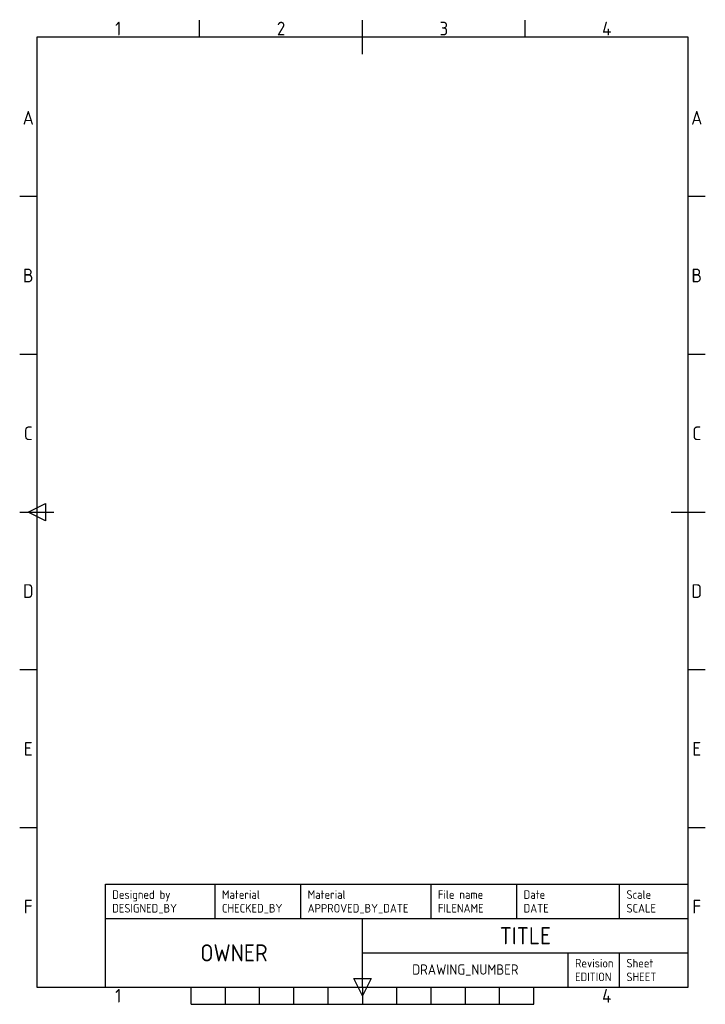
# Model space of a CAD drawing. Header units: millimetres. Extents: x 398 to 4833, y 54 to 6420.
import ezdxf
from ezdxf.enums import TextEntityAlignment as Align

# ---------------------------------------------------------------- set-up
doc = ezdxf.new("R2010")
doc.units = ezdxf.units.MM
for name, color, linetype in [('FRAME 025', 7, 'Continuous'), ('FRAME 050', 6, 'Continuous'), ('FRAME 070', 5, 'Continuous')]:
    doc.layers.add(name, color=color, linetype=linetype)
doc.styles.add('ISO Proportional', font='isocp')

msp = doc.modelspace()

# ---------------------------------------------------------------- linework, layer by layer
at = {"layer": 'FRAME 050'}
for p, q in [((1562.3, 6307.4), (1562.3, 6418.2)), ((2615.7, 6196.5), (2615.7, 6418.2)), ((3669, 6307.4), (3669, 6418.2)), ((508.9, 5276.2), (398.1, 5276.2)), ((4833.3, 5276.2), (4722.4, 5276.2)), ((508.9, 4256.1), (398.1, 4256.1)), ((4833.3, 4256.1), (4722.4, 4256.1)), ((453.5, 3236), (564.4, 3291.4)), ((564.4, 3291.4), (564.4, 3180.5)), ((398.1, 3236), (619.8, 3236)), ((564.4, 3180.5), (453.5, 3236)), ((4611.5, 3236), (4833.3, 3236)), ((508.9, 2215.9), (398.1, 2215.9)), ((4833.3, 2215.9), (4722.4, 2215.9)), ((508.9, 1195.8), (398.1, 1195.8)), ((4833.3, 1195.8), (4722.4, 1195.8)), ((2615.7, 164.6), (2615.7, 275.5)), ((2560.2, 220), (2671.1, 220)), ((2615.7, 109.2), (2560.2, 220)), ((2671.1, 220), (2615.7, 109.2)), ((1506.9, 53.7), (1506.9, 164.6)), ((1728.6, 53.7), (1728.6, 164.6)), ((1950.4, 53.7), (1950.4, 164.6)), ((2172.1, 53.7), (2172.1, 164.6)), ((2393.9, 53.7), (2393.9, 164.6)), ((2615.7, 164.6), (2615.7, 53.7)), ((2837.4, 53.7), (2837.4, 164.6)), ((3059.2, 53.7), (3059.2, 164.6)), ((3280.9, 53.7), (3280.9, 164.6)), ((3502.7, 53.7), (3502.7, 164.6)), ((3724.5, 53.7), (3724.5, 164.6)), ((1506.9, 53.7), (3724.5, 53.7))]:
    msp.add_line(p, q, dxfattribs=at)
at = {"layer": 'FRAME 070'}
for p, q in [((4722.4, 6307.4), (508.9, 6307.4)), ((508.9, 6307.4), (508.9, 164.6)), ((4722.4, 164.6), (4722.4, 6307.4)), ((952.5, 829.9), (4722.4, 829.9)), ((952.5, 164.6), (952.5, 829.9)), ((1662.1, 608.1), (1662.1, 829.9)), ((2216.5, 608.1), (2216.5, 829.9)), ((3059.2, 608.1), (3059.2, 829.9)), ((3613.6, 608.1), (3613.6, 829.9)), ((4278.9, 608.1), (4278.9, 829.9)), ((952.5, 608.1), (4722.4, 608.1)), ((2615.7, 164.6), (2615.7, 608.1)), ((2615.7, 386.4), (4722.4, 386.4)), ((3946.2, 164.6), (3946.2, 386.4)), ((4278.9, 164.6), (4278.9, 386.4)), ((508.9, 164.6), (4722.4, 164.6))]:
    msp.add_line(p, q, dxfattribs=at)

# ---------------------------------------------------------------- texts
at = {"layer": 'FRAME 025', "style": 'ISO Proportional'}
for s, p in [('Designed by', (996.8, 763.4)), ('Material', (1706.5, 763.4)), ('Material', (2260.9, 763.4)), ('File name', (3103.5, 763.4)), ('Date', (3657.9, 763.4)), ('Scale', (4323.2, 763.4)), ('Revision', (3990.6, 319.8)), ('Sheet', (4323.2, 319.8))]:
    msp.add_text(s, height=55.44, dxfattribs=at).set_placement(p, align=Align.MIDDLE_LEFT)
at = {"layer": 'FRAME 025', "style": 'ISO Proportional', "flags": 8}
for tag, text, height, p in [('DESIGNED_BY', 'XXX', 55.44, (996.8, 674.7)), ('CHECKED_BY', 'XXX', 55.44, (1706.5, 674.7)), ('APPROVED_BY_DATE', 'XXX - 00/00/00', 55.44, (2260.9, 674.7)), ('FILENAME', 'XXX', 55.44, (3103.5, 674.7)), ('DATE', '00/00/00', 55.44, (3657.9, 674.7)), ('SCALE', '1:1', 55.44, (4323.2, 674.7)), ('EDITION', '0', 55.4, (3990.6, 231.1)), ('SHEET', '1/1', 55.44, (4323.2, 231.1))]:
    msp.add_attdef(tag, text=text, height=height, dxfattribs=at).set_placement(p, align=Align.MIDDLE_LEFT)
at = {"layer": 'FRAME 050', "style": 'ISO Proportional'}
for s, p in [('1', (1035.6, 6362.8)), ('2', (2089, 6362.8)), ('3', (3142.3, 6362.8)), ('4', (4195.7, 6362.8)), ('A', (453.5, 5786.2)), ('A', (4777.8, 5786.2)), ('B', (453.5, 4766.1)), ('B', (4777.8, 4766.1)), ('C', (453.5, 3746)), ('C', (4777.8, 3746)), ('D', (453.5, 2725.9)), ('D', (4777.8, 2725.9)), ('E', (453.5, 1705.8)), ('E', (4777.8, 1705.8)), ('F', (453.5, 685.7)), ('F', (4777.8, 685.7)), ('1', (1035.6, 109.2)), ('4', (4195.7, 109.2))]:
    msp.add_text(s, height=88.7, dxfattribs=at).set_placement(p, align=Align.MIDDLE)
at = {"layer": 'FRAME 050', "style": 'ISO Proportional', "flags": 8}
for tag, text, height, p in [('TITLE', 'XXX', 110.88, (3669, 497.2)), ('OWNER', 'XXX', 110.88, (1784.1, 386.4)), ('DRAWING_NUMBER', 'X', 66.5, (3280.9, 275.5))]:
    msp.add_attdef(tag, text=text, height=height, dxfattribs=at).set_placement(p, align=Align.MIDDLE)

doc.saveas('drawing.dxf')
